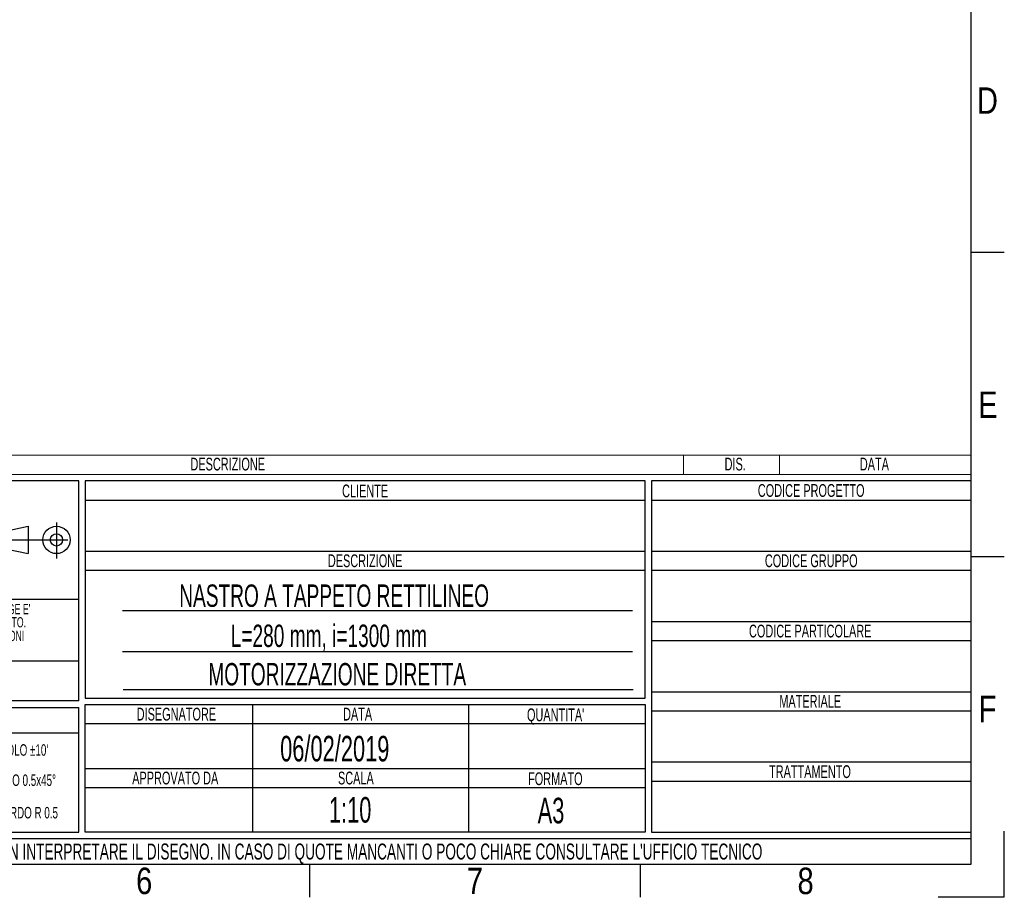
# Model space of a CAD drawing. Header units: millimetres. Extents: x 0 to 420, y 0 to 297.
# Tile 50 of 88: x 266 to 420, y 0 to 137. Entities that reach past the tile are written whole.
import ezdxf
from ezdxf.enums import TextEntityAlignment as Align

# ---------------------------------------------------------------- set-up
doc = ezdxf.new("R2010")
doc.units = ezdxf.units.MM
doc.linetypes.add('CENTERX2', pattern=[20.32, 12.7, -2.54, 2.54, -2.54])
doc.layers.add('CARTIGLIO', color=140, linetype='Continuous')
doc.styles.add('SLDTEXTSTYLE0', font='TXT', dxfattribs={"width": 0.638298})
doc.styles.add('SLDTEXTSTYLE1', font='TXT', dxfattribs={"width": 0.675})
doc.styles.add('SLDTEXTSTYLE2', font='TXT', dxfattribs={"width": 0.821468})

# ---------------------------------------------------------------- blocks, each defined once
blk = doc.blocks.new('SW_NOTE_0')
at = {"layer": 'CARTIGLIO', "color": 0, "insert": (7.53, 2.58), "char_height": 2, "attachment_point": 2, "style": 'SLDTEXTSTYLE0'}
blk.add_mtext('TRATTAMENTO', dxfattribs=at)
blk = doc.blocks.new('SW_NOTE_0_1')
at = {"layer": 'CARTIGLIO', "color": 0, "insert": (85.41, 3.22), "char_height": 2.5, "attachment_point": 2, "style": 'SLDTEXTSTYLE0'}
blk.add_mtext("ATTENZIONE: NON INTERPRETARE IL DISEGNO. IN CASO DI QUOTE MANCANTI O POCO CHIARE CONSULTARE L'UFFICIO TECNICO", dxfattribs=at)
blk = doc.blocks.new('SW_NOTE_0_2')
at = {"layer": 'CARTIGLIO', "color": 0, "insert": (3.51, 2.58), "char_height": 2, "attachment_point": 2, "style": 'SLDTEXTSTYLE0'}
blk.add_mtext('SCALA', dxfattribs=at)
blk = doc.blocks.new('SW_NOTE_0_3')
at = {"layer": 'CARTIGLIO', "color": 0, "insert": (8.67, 2.58), "char_height": 2, "attachment_point": 2, "style": 'SLDTEXTSTYLE0'}
blk.add_mtext('APPROVATO DA', dxfattribs=at)
blk = doc.blocks.new('SW_NOTE_0_4')
at = {"layer": 'CARTIGLIO', "color": 0, "insert": (5.4, 2.58), "char_height": 2, "attachment_point": 2, "style": 'SLDTEXTSTYLE0'}
blk.add_mtext('FORMATO', dxfattribs=at)
blk = doc.blocks.new('SW_NOTE_0_5')
at = {"layer": 'CARTIGLIO', "color": 0, "insert": (7.61, 2.58), "char_height": 2, "attachment_point": 2, "style": 'SLDTEXTSTYLE0'}
blk.add_mtext('DISEGNATORE', dxfattribs=at)
blk = doc.blocks.new('SW_NOTE_0_6')
at = {"layer": 'CARTIGLIO', "color": 0, "insert": (2.85, 2.58), "char_height": 2, "attachment_point": 2, "style": 'SLDTEXTSTYLE0'}
blk.add_mtext('DATA', dxfattribs=at)
blk = doc.blocks.new('SW_NOTE_0_7')
at = {"layer": 'CARTIGLIO', "color": 0, "insert": (5.56, 2.58), "char_height": 2, "attachment_point": 2, "style": 'SLDTEXTSTYLE0'}
blk.add_mtext("QUANTITA'", dxfattribs=at)
blk = doc.blocks.new('SW_NOTE_0_8')
at = {"layer": 'CARTIGLIO', "color": 0, "insert": (7.1, 2.58), "char_height": 2, "attachment_point": 2, "style": 'SLDTEXTSTYLE0'}
blk.add_mtext('DESCRIZIONE', dxfattribs=at)
blk = doc.blocks.new('SW_NOTE_0_9')
at = {"layer": 'CARTIGLIO', "color": 0, "insert": (4.23, 2.58), "char_height": 2, "attachment_point": 2, "style": 'SLDTEXTSTYLE0'}
blk.add_mtext('CLIENTE', dxfattribs=at)
blk = doc.blocks.new('SW_NOTE_0_10')
at = {"layer": 'CARTIGLIO', "color": 0, "insert": (5.69, 2.58), "char_height": 2, "attachment_point": 2, "style": 'SLDTEXTSTYLE0'}
blk.add_mtext('MATERIALE', dxfattribs=at)
blk = doc.blocks.new('SW_NOTE_0_11')
at = {"layer": 'CARTIGLIO', "color": 0, "insert": (12.15, 2.58), "char_height": 2, "attachment_point": 2, "style": 'SLDTEXTSTYLE0'}
blk.add_mtext('CODICE PARTICOLARE', dxfattribs=at)
blk = doc.blocks.new('SW_NOTE_0_12')
at = {"layer": 'CARTIGLIO', "color": 0, "insert": (9.55, 2.58), "char_height": 2, "attachment_point": 2, "style": 'SLDTEXTSTYLE0'}
blk.add_mtext('CODICE GRUPPO', dxfattribs=at)
blk = doc.blocks.new('SW_NOTE_0_13')
at = {"layer": 'CARTIGLIO', "color": 0, "insert": (10.69, 2.58), "char_height": 2, "attachment_point": 2, "style": 'SLDTEXTSTYLE0'}
blk.add_mtext('CODICE PROGETTO', dxfattribs=at)
blk = doc.blocks.new('SW_NOTE_0_14')
at = {"layer": 'CARTIGLIO', "color": 0, "insert": (6.68, 2.32), "char_height": 1.8, "attachment_point": 2, "style": 'SLDTEXTSTYLE0'}
blk.add_mtext("ANGOLO ±10'", dxfattribs=at)
blk = doc.blocks.new('SW_NOTE_0_15')
at = {"layer": 'CARTIGLIO', "color": 0, "insert": (23.94, 3.87), "char_height": 3, "attachment_point": 2, "style": 'SLDTEXTSTYLE0'}
blk.add_mtext('TOLLERANZE DI LAVORAZIONE', dxfattribs=at)
blk = doc.blocks.new('SW_NOTE_0_16')
at = {"layer": 'CARTIGLIO', "color": 0, "insert": (21.07, 5.8), "char_height": 4.5, "attachment_point": 2, "style": 'SLDTEXTSTYLE1'}
blk.add_mtext('CONFIDENZIALE', dxfattribs=at)
blk = doc.blocks.new('SW_NOTE_0_17')
at = {"layer": 'CARTIGLIO', "color": 0, "insert": (28.04, 2.06), "char_height": 1.6, "attachment_point": 2, "style": 'SLDTEXTSTYLE0'}
blk.add_mtext('DISEGNO ESEGUITO CON CAD NON SONO AMMESSE VARIAZIONI', dxfattribs=at)
blk = doc.blocks.new('SW_NOTE_0_18')
at = {"layer": 'CARTIGLIO', "color": 0, "insert": (27.34, 2.06), "char_height": 1.6, "attachment_point": 2, "style": 'SLDTEXTSTYLE0'}
blk.add_mtext('VIETATO RIPRODURRE O COMUNICARNE A TERZI IL CONTENUTO.', dxfattribs=at)
blk = doc.blocks.new('SW_NOTE_0_19')
at = {"layer": 'CARTIGLIO', "color": 0, "insert": (7.59, 2.32), "char_height": 1.8, "attachment_point": 2, "style": 'SLDTEXTSTYLE0'}
blk.add_mtext('SMUSSO 0.5x45°', dxfattribs=at)
blk = doc.blocks.new('SW_NOTE_0_21')
at = {"layer": 'CARTIGLIO', "color": 0, "char_height": 1.6, "attachment_point": 2, "style": 'SLDTEXTSTYLE0'}
for s, insert in [("DISEGNO DI PROPRIETA'", (10.28, 2.06)), ('ALUSIC srl', (25.45, 2.06)), (". A TERMINI DI LEGGE E'", (39.41, 2.06))]:
    blk.add_mtext(s, dxfattribs=dict(at, insert=insert))
blk = doc.blocks.new('SW_NOTE_0_22')
at = {"layer": 'CARTIGLIO', "color": 0, "insert": (8.57, 2.32), "char_height": 1.8, "attachment_point": 2, "style": 'SLDTEXTSTYLE0'}
blk.add_mtext('RACCORDO R 0.5', dxfattribs=at)
blk = doc.blocks.new('SW_NOTE_0_28')
at = {"layer": 'CARTIGLIO', "color": 0, "insert": (2.85, 2.58), "char_height": 2, "attachment_point": 2, "style": 'SLDTEXTSTYLE0'}
blk.add_mtext('DATA', dxfattribs=at)
blk = doc.blocks.new('SW_NOTE_0_29')
at = {"layer": 'CARTIGLIO', "color": 0, "insert": (7.1, 2.58), "char_height": 2, "attachment_point": 2, "style": 'SLDTEXTSTYLE0'}
blk.add_mtext('DESCRIZIONE', dxfattribs=at)
blk = doc.blocks.new('SW_NOTE_0_30')
at = {"layer": 'CARTIGLIO', "color": 0, "insert": (1.97, 2.58), "char_height": 2, "attachment_point": 2, "style": 'SLDTEXTSTYLE0'}
blk.add_mtext('DIS.', dxfattribs=at)
blk = doc.blocks.new('Cartiglio ALUSIC')
at = {"color": 161, "linetype": 'Continuous', "lineweight": 18}
for p, q in [((113.97, 154), (313.62, 154)), ((268.62, 154), (268.62, 151)), ((283.62, 154), (283.62, 151)), ((313.62, 151), (313.62, 154)), ((113.97, 151), (313.62, 151))]:
    blk.add_line(p, q, dxfattribs=at)
at = {"layer": 'CARTIGLIO'}
for p, q in [((173.97, 150), (113.97, 150)), ((173.97, 115.55), (173.97, 150)), ((262.62, 150), (174.97, 150)), ((174.97, 150), (174.97, 116)), ((262.62, 116), (262.62, 150)), ((313.62, 150), (263.62, 150)), ((263.62, 150), (263.62, 95)), ((313.62, 95), (313.62, 150)), ((174.97, 147), (262.62, 147)), ((263.62, 147), (313.62, 147)), ((160.56, 141.71), (166.06, 142.89)), ((166.06, 142.89), (166.06, 138.61)), ((160.56, 139.79), (166.06, 138.61)), ((174.97, 139), (262.62, 139)), ((263.62, 139), (313.62, 139)), ((174.97, 136), (262.62, 136)), ((263.62, 136), (313.62, 136)), ((113.97, 131.5), (173.97, 131.5)), ((260.62, 129.67), (180.8, 129.67)), ((263.62, 128), (313.62, 128)), ((263.62, 125), (313.62, 125)), ((180.8, 123.31), (260.62, 123.31)), ((173.97, 121.76), (113.97, 121.76)), ((180.92, 117.32), (260.74, 117.32)), ((173.97, 115.55), (113.97, 115.55)), ((174.97, 116), (262.62, 116)), ((263.62, 117), (313.62, 117)), ((113.97, 114.55), (173.97, 114.55)), ((173.97, 95), (173.97, 114.55)), ((174.97, 115), (262.62, 115)), ((174.97, 95), (174.97, 115)), ((201.14, 115), (201.14, 95)), ((234.97, 115), (234.97, 95)), ((262.62, 115), (262.62, 95)), ((263.62, 114), (313.62, 114)), ((174.97, 112), (262.62, 112)), ((173.96, 110.49), (113.96, 110.49)), ((174.97, 105), (262.62, 105)), ((263.62, 106), (313.62, 106)), ((174.97, 102), (262.62, 102)), ((263.62, 103), (313.62, 103)), ((113.97, 95), (173.97, 95)), ((313.62, 94), (113.97, 94)), ((262.62, 95), (174.97, 95)), ((263.62, 95), (313.62, 95)), ((313.62, 90), (313.62, 94)), ((113.97, 90), (313.62, 90))]:
    blk.add_line(p, q, dxfattribs=at)
at = {"layer": 'CARTIGLIO', "linetype": 'CENTERX2'}
for p, q in [((170.49, 143.5), (170.49, 137.84)), ((159.56, 140.75), (173.38, 140.75))]:
    blk.add_line(p, q, dxfattribs=at)
at = {"layer": 'CARTIGLIO', "linetype": 'Continuous'}
blk.add_line((113.97, 90), (313.62, 90), dxfattribs=at)
at = {"layer": 'CARTIGLIO'}
for radius in [2.14, 0.957]:
    blk.add_circle((170.49, 140.75), radius, dxfattribs=at)
at = {"layer": 'CARTIGLIO', "color": 140}
for name, p in [('SW_NOTE_0_29', (190.19, 151.04)), ('SW_NOTE_0_30', (274.72, 151.04)), ('SW_NOTE_0_28', (295.62, 151.04)), ('SW_NOTE_0_9', (214.56, 146.84)), ('SW_NOTE_0_13', (277.89, 146.91)), ('SW_NOTE_0_8', (211.69, 135.91)), ('SW_NOTE_0_12', (279.04, 135.91)), ('SW_NOTE_0_21', (118.97, 128.66)), ('SW_NOTE_0_18', (116.35, 126.61)), ('SW_NOTE_0_17', (115.64, 124.47)), ('SW_NOTE_0_11', (276.28, 124.91)), ('SW_NOTE_0_16', (122.24, 115.47)), ('SW_NOTE_0_10', (282.74, 113.91)), ('SW_NOTE_0_15', (119.54, 110.32)), ('SW_NOTE_0_5', (181.65, 111.91)), ('SW_NOTE_0_6', (214.76, 111.91)), ('SW_NOTE_0_7', (243.03, 111.8)), ('SW_NOTE_0_14', (157.6, 106.46)), ('SW_NOTE_0', (280.86, 102.91)), ('SW_NOTE_0_19', (156.67, 101.73)), ('SW_NOTE_0_3', (180.41, 101.91)), ('SW_NOTE_0_2', (213.83, 101.91)), ('SW_NOTE_0_4', (243.15, 101.8)), ('SW_NOTE_0_22', (155.63, 96.65)), ('SW_NOTE_0_1', (127.63, 90.02))]:
    blk.add_blockref(name, p, dxfattribs=at)
at = {"layer": 'CARTIGLIO', "color": 140, "style": 'SLDTEXTSTYLE0', "width": 0.638298}
for tag, height, p in [('AUTOATTR1', 3.5, (223.45, 133.7)), ('AUTOATTR2', 3.5, (221.93, 127.42)), ('AUTOATTR11', 3.5, (222.86, 121.41)), ('AUTOATTR8', 4, (219.24, 110)), ('AUTOATTR9', 4, (218.12, 100.42)), ('AUTOATTR0', 4, (249.03, 100.31))]:
    blk.add_attdef(tag, text='', height=height, dxfattribs=at).set_placement(p, align=Align.TOP_CENTER)
at = {"layer": 'CARTIGLIO', "color": 140}
for tag in ['AUTOATTR13', 'AUTOATTR12', 'AUTOATTR10', 'AUTOATTR7', 'AUTOATTR6', 'AUTOATTR5', 'AUTOATTR4', 'AUTOATTR3']:
    blk.add_attdef(tag, (0, 0), '', height=4, dxfattribs=at)

msp = doc.modelspace()

# ---------------------------------------------------------------- linework, layer by layer
at = {"layer": 'CARTIGLIO', "linetype": 'Continuous'}
for p, q in [((414.8274, 5.171), (414.8274, 291.8226)), ((420.0016, 100.894), (414.8274, 100.894)), ((420.0016, 53.2912), (414.8274, 53.2912)), ((420.0016, -0.0032), (420.0016, 10.3452)), ((5.1801, 5.171), (414.8274, 5.171)), ((215.1758, 5.171), (414.8274, 5.171)), ((311.3431, -0.0032), (311.3431, 5.171)), ((363.0852, -0.0032), (363.0852, 5.171)), ((420.0016, -0.0032), (409.6532, -0.0032))]:
    msp.add_line(p, q, dxfattribs=at)
at = {"layer": 'CARTIGLIO'}
msp.add_line((215.1774, 5.171), (414.8274, 5.171), dxfattribs=at)

# ---------------------------------------------------------------- block references
ref = msp.add_blockref('Cartiglio ALUSIC', (101.2063, -84.828), dxfattribs=at)
ref.add_attrib('AUTOATTR11', 'MOTORIZZAZIONE DIRETTA', dxfattribs={"color": 140, "height": 3.5, "style": 'SLDTEXTSTYLE0', "width": 0.638298}).set_placement((295.467, 32.1118), align=Align.BOTTOM_LEFT)
ref.add_attrib('AUTOATTR9', '1:10', dxfattribs={"color": 140, "height": 4, "style": 'SLDTEXTSTYLE0', "width": 0.638298}).set_placement((314.3285, 10.486), align=Align.BOTTOM_LEFT)
ref.add_attrib('AUTOATTR8', '06/02/2019', dxfattribs={"color": 140, "height": 4, "style": 'SLDTEXTSTYLE0', "width": 0.638298}).set_placement((306.7007, 20.0651), align=Align.BOTTOM_LEFT)
ref.add_attrib('AUTOATTR2', 'L=280 mm, i=1300 mm', dxfattribs={"color": 140, "height": 3.5, "style": 'SLDTEXTSTYLE0', "width": 0.638298}).set_placement((298.9635, 38.123), align=Align.BOTTOM_LEFT)
ref.add_attrib('AUTOATTR1', 'NASTRO A TAPPETO RETTILINEO', dxfattribs={"color": 140, "height": 3.5, "style": 'SLDTEXTSTYLE0', "width": 0.638298}).set_placement((290.9135, 44.4016), align=Align.BOTTOM_LEFT)
ref.add_attrib('AUTOATTR0', 'A3', dxfattribs={"color": 140, "height": 4, "style": 'SLDTEXTSTYLE0', "width": 0.638298}).set_placement((346.9888, 10.3744), align=Align.BOTTOM_LEFT)

# ---------------------------------------------------------------- texts
at = {"layer": 'CARTIGLIO', "char_height": 4.1394, "attachment_point": 2, "style": 'SLDTEXTSTYLE2'}
for s, insert in [('D', (417.3655, 126.7486)), ('E', (417.4255, 79.1458)), ('F', (417.3682, 31.543)), ('6', (285.4283, 4.6371)), ('7', (337.1705, 4.6371)), ('8', (388.9127, 4.6371))]:
    msp.add_mtext(s, dxfattribs=dict(at, insert=insert))

doc.saveas('drawing.dxf')
